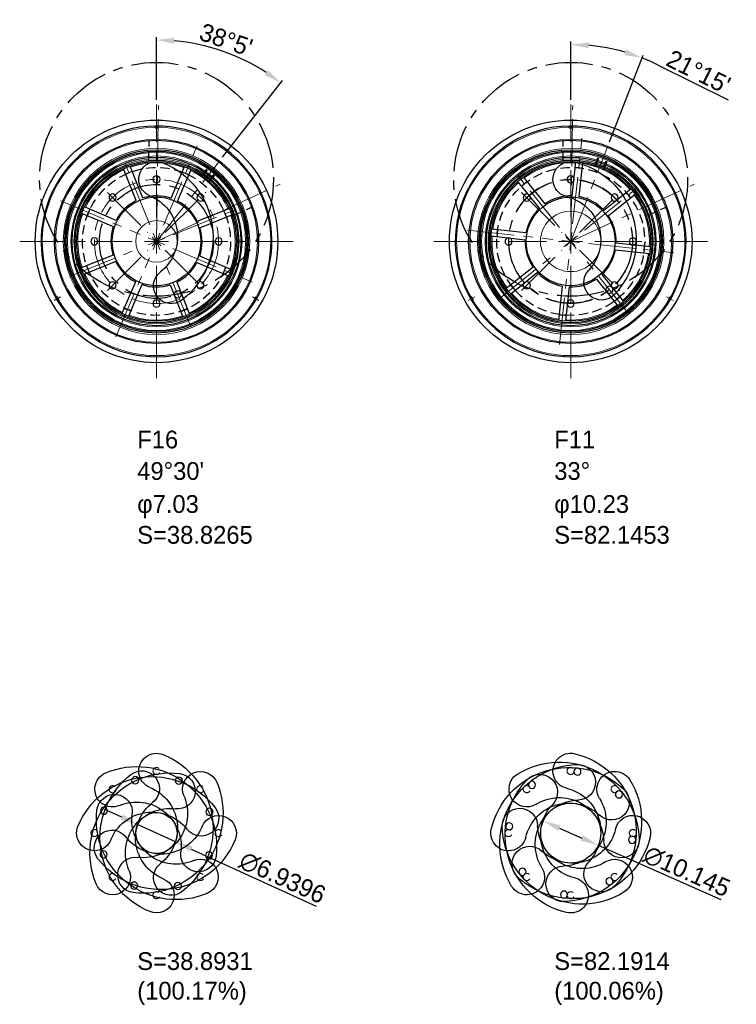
# Model space of a CAD drawing. Header units: millimetres. Extents: x -843 to 0, y -321 to 328.
# Tile 4 of 6: x -633 to -512, y -129 to 37. Entities that reach past the tile are written whole.
import ezdxf

# ---------------------------------------------------------------- set-up
doc = ezdxf.new("R2010")
doc.units = ezdxf.units.MM
doc.header["$LTSCALE"] = 0.25
doc.linetypes.add('CENTER', pattern=[50.8, 31.75, -6.35, 6.35, -6.35])
doc.linetypes.add('HIDDEN', pattern=[9.525, 6.35, -3.175])
for name, color, linetype, lineweight in [('01_中心線', 1, 'CENTER', 20), ('03_寸法・文字', 2, 'Continuous', 20), ('THV20-80-M6_絞りﾊﾞｰﾚﾙ', 7, 'Continuous', 30), ('THV20-80-M8_絞り菊座ﾘﾝｸﾞ', 30, 'Continuous', 30), ('画層1', 7, 'Continuous', 30), ('絞り羽根', 4, 'Continuous', 30)]:
    doc.layers.add(name, color=color, linetype=linetype, lineweight=lineweight)
doc.styles.add('VS Standard', font='txt', dxfattribs={"height": 3})
doc.dimstyles.new('VS Standard x1', dxfattribs={"dimtxt": 3, "dimasz": 3, "dimexe": 0.5, "dimexo": 0.8, "dimgap": 0.5, "dimtad": 3, "dimrnd": 0.0001, "dimzin": 9, "dimdsep": 46, "dimtxsty": 'VS Standard', "dimcen": 0, "dimaunit": 1, "dimadec": 0, "dimazin": 2, "dimtfac": 1, "dimtmove": 0, "dimatfit": 2, "dimfxl": 1, "dimtolj": 1, "dimtzin": 0, "dimarcsym": 0})

# ---------------------------------------------------------------- blocks, each defined once
blk = doc.blocks.new('*U100')
at = {"layer": '01_中心線', "color": 0}
for p, q in [((0, 4.1), (0, 23.12)), ((-23.12, 0), (-4.1, 0)), ((4.1, 0), (23.12, 0)), ((0, -23.12), (0, -4.1))]:
    blk.add_line(p, q, dxfattribs=at)
at = {"layer": '01_中心線', "color": 0, "linetype": 'Continuous'}
for p, q in [((0, -2.05), (0, 2.05)), ((-2.05, 0), (2.05, 0))]:
    blk.add_line(p, q, dxfattribs=at)
blk = doc.blocks.new('*U101')
at = {"layer": '01_中心線', "color": 0}
for p, q in [((0, 2.1), (0, 11.78)), ((-11.72, 0), (-2.1, 0)), ((2.1, 0), (11.72, 0)), ((0, -11.72), (0, -2.1))]:
    blk.add_line(p, q, dxfattribs=at)
at = {"layer": '01_中心線', "color": 0, "linetype": 'Continuous'}
for p, q in [((-1.05, 0), (1.05, 0)), ((0, -1.05), (0, 1.05))]:
    blk.add_line(p, q, dxfattribs=at)
blk = doc.blocks.new('*U102')
at = {"layer": 'THV20-80-M6_絞りﾊﾞｰﾚﾙ'}
blk.add_circle((0, 0), 0.6, dxfattribs=at)
blk = doc.blocks.new('*U103')
at = {"layer": 'THV20-80-M6_絞りﾊﾞｰﾚﾙ', "color": 0, "linetype": 'ByBlock', "lineweight": -2}
blk.add_blockref('*U102', (150, 310.5), dxfattribs=at)
for p, rotation in [((142.58, 307.42), 45.00000000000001), ((157.42, 307.42), 315), ((139.5, 300), 90), ((160.5, 300), 270), ((142.58, 292.58), 135), ((157.42, 292.58), 225), ((150, 289.5), 180)]:
    blk.add_blockref('*U102', p, dxfattribs=dict(at, rotation=rotation))
blk = doc.blocks.new('*U104')
at = {"layer": 'THV20-80-M6_絞りﾊﾞｰﾚﾙ'}
for p, q in [((-0.25, -0.15), (-0.25, 0.15)), ((0.25, -0.15), (0.25, 0.15)), ((0.25, -0.15), (-0.25, -0.15))]:
    blk.add_line(p, q, dxfattribs=at)
blk = doc.blocks.new('*U105')
at = {"layer": 'THV20-80-M6_絞りﾊﾞｰﾚﾙ', "color": 0, "linetype": 'ByBlock', "lineweight": -2}
blk.add_blockref('*U104', (150, 319.35), dxfattribs=at)
for p, rotation in [((133.24, 290.33), 120), ((166.76, 290.33), 240)]:
    blk.add_blockref('*U104', p, dxfattribs=dict(at, rotation=rotation))
blk = doc.blocks.new('*U106')
at = {"layer": '01_中心線', "color": 0}
blk.add_line((0.56, 0.32), (-0.56, -0.32), dxfattribs=at)
blk = doc.blocks.new('*U107')
at = {"layer": '01_中心線', "color": 0}
blk.add_line((-0.56, 0.32), (0.56, -0.32), dxfattribs=at)
blk = doc.blocks.new('*U108')
at = {"layer": '01_中心線', "color": 0}
for p, q in [((0, 4.1), (0, 23.12)), ((-23.12, 0), (-4.1, 0)), ((4.1, 0), (23.12, 0)), ((0, -23.12), (0, -4.1))]:
    blk.add_line(p, q, dxfattribs=at)
at = {"layer": '01_中心線', "color": 0, "linetype": 'Continuous'}
for p, q in [((0, -2.05), (0, 2.05)), ((-2.05, 0), (2.05, 0))]:
    blk.add_line(p, q, dxfattribs=at)
blk = doc.blocks.new('*U109')
at = {"layer": '01_中心線', "color": 0}
for p, q in [((0, 2.1), (0, 11.78)), ((-11.72, 0), (-2.1, 0)), ((2.1, 0), (11.72, 0)), ((0, -11.72), (0, -2.1))]:
    blk.add_line(p, q, dxfattribs=at)
at = {"layer": '01_中心線', "color": 0, "linetype": 'Continuous'}
for p, q in [((-1.05, 0), (1.05, 0)), ((0, -1.05), (0, 1.05))]:
    blk.add_line(p, q, dxfattribs=at)
blk = doc.blocks.new('*U110')
at = {"layer": 'THV20-80-M6_絞りﾊﾞｰﾚﾙ'}
blk.add_circle((0, 0), 0.6, dxfattribs=at)
blk = doc.blocks.new('*U111')
at = {"layer": 'THV20-80-M6_絞りﾊﾞｰﾚﾙ', "color": 0, "linetype": 'ByBlock', "lineweight": -2}
blk.add_blockref('*U110', (150, 310.5), dxfattribs=at)
for p, rotation in [((142.58, 307.42), 45.00000000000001), ((157.42, 307.42), 315), ((139.5, 300), 90), ((160.5, 300), 270), ((142.58, 292.58), 135), ((157.42, 292.58), 225), ((150, 289.5), 180)]:
    blk.add_blockref('*U110', p, dxfattribs=dict(at, rotation=rotation))
blk = doc.blocks.new('*U112')
at = {"layer": 'THV20-80-M6_絞りﾊﾞｰﾚﾙ'}
for p, q in [((-0.25, -0.15), (-0.25, 0.15)), ((0.25, -0.15), (0.25, 0.15)), ((0.25, -0.15), (-0.25, -0.15))]:
    blk.add_line(p, q, dxfattribs=at)
blk = doc.blocks.new('*U113')
at = {"layer": 'THV20-80-M6_絞りﾊﾞｰﾚﾙ', "color": 0, "linetype": 'ByBlock', "lineweight": -2}
blk.add_blockref('*U112', (150, 319.35), dxfattribs=at)
for p, rotation in [((133.24, 290.33), 120), ((166.76, 290.33), 240)]:
    blk.add_blockref('*U112', p, dxfattribs=dict(at, rotation=rotation))
blk = doc.blocks.new('*U114')
at = {"layer": '01_中心線', "color": 0}
blk.add_line((0.56, 0.32), (-0.56, -0.32), dxfattribs=at)
blk = doc.blocks.new('*U115')
at = {"layer": '01_中心線', "color": 0}
blk.add_line((-0.56, 0.32), (0.56, -0.32), dxfattribs=at)
blk = doc.blocks.new('*U150')
at = {"layer": 'THV20-80-M8_絞り菊座ﾘﾝｸﾞ'}
for p, q in [((-0.6, -2.91), (-0.6, 2.91)), ((0.6, -2.91), (0.6, 2.91))]:
    blk.add_line(p, q, dxfattribs=at)
blk.add_arc((0, -10.58), 12.5, 87.2487, 92.7513, dxfattribs=at)
blk = doc.blocks.new('*U151')
at = {"layer": 'THV20-80-M8_絞り菊座ﾘﾝｸﾞ', "color": 0, "linetype": 'ByBlock', "lineweight": -2}
blk.add_blockref('*U150', (-150, 310.58), dxfattribs=at)
for p, rotation in [((-157.48, 307.48), 45.00000000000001), ((-142.52, 307.48), 315.0000000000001), ((-160.58, 300), 90), ((-139.42, 300), 270.0000000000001), ((-157.48, 292.52), 135), ((-142.52, 292.52), 225), ((-150, 289.42), 180)]:
    blk.add_blockref('*U150', p, dxfattribs=dict(at, rotation=rotation))
blk = doc.blocks.new('*U152')
at = {"layer": '01_中心線', "color": 0}
for p, q in [((0, 3.01), (0, 17.55)), ((-17.55, 0), (-3.01, 0)), ((3.01, 0), (17.55, 0)), ((0, -17.55), (0, -3.01))]:
    blk.add_line(p, q, dxfattribs=at)
at = {"layer": '01_中心線', "color": 0, "linetype": 'Continuous'}
for p, q in [((-1.505, 0), (1.505, 0)), ((0, -1.505), (0, 1.505))]:
    blk.add_line(p, q, dxfattribs=at)
blk = doc.blocks.new('*U153')
at = {"layer": '01_中心線', "color": 0}
for p, q in [((0, 3.01), (0, 15.55)), ((-15.55, 0), (-3.01, 0)), ((3.01, 0), (15.71, 0)), ((0, -15.55), (0, -3.01))]:
    blk.add_line(p, q, dxfattribs=at)
at = {"layer": '01_中心線', "color": 0, "linetype": 'Continuous'}
for p, q in [((-1.5, 0), (1.5, 0)), ((0, -1.5), (0, 1.5))]:
    blk.add_line(p, q, dxfattribs=at)
blk = doc.blocks.new('*U154')
at = {"layer": 'THV20-80-M8_絞り菊座ﾘﾝｸﾞ'}
for p, q in [((-0.6, -2.91), (-0.6, 2.91)), ((0.6, -2.91), (0.6, 2.91))]:
    blk.add_line(p, q, dxfattribs=at)
blk.add_arc((0, -10.58), 12.5, 87.2487, 92.7513, dxfattribs=at)
blk = doc.blocks.new('*U155')
at = {"layer": 'THV20-80-M8_絞り菊座ﾘﾝｸﾞ', "color": 0, "linetype": 'ByBlock', "lineweight": -2}
blk.add_blockref('*U154', (-150, 310.58), dxfattribs=at)
for p, rotation in [((-157.48, 307.48), 45.00000000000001), ((-142.52, 307.48), 315.0000000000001), ((-160.58, 300), 90), ((-139.42, 300), 270.0000000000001), ((-157.48, 292.52), 135), ((-142.52, 292.52), 225), ((-150, 289.42), 180)]:
    blk.add_blockref('*U154', p, dxfattribs=dict(at, rotation=rotation))
blk = doc.blocks.new('*U156')
at = {"layer": '01_中心線', "color": 0}
for p, q in [((0, 3.01), (0, 17.55)), ((-17.55, 0), (-3.01, 0)), ((3.01, 0), (17.55, 0)), ((0, -17.55), (0, -3.01))]:
    blk.add_line(p, q, dxfattribs=at)
at = {"layer": '01_中心線', "color": 0, "linetype": 'Continuous'}
for p, q in [((-1.505, 0), (1.505, 0)), ((0, -1.505), (0, 1.505))]:
    blk.add_line(p, q, dxfattribs=at)
blk = doc.blocks.new('*U157')
at = {"layer": '01_中心線', "color": 0}
for p, q in [((0, 3.01), (0, 15.55)), ((-15.55, 0), (-3.01, 0)), ((3.01, 0), (15.71, 0)), ((0, -15.55), (0, -3.01))]:
    blk.add_line(p, q, dxfattribs=at)
at = {"layer": '01_中心線', "color": 0, "linetype": 'Continuous'}
for p, q in [((-1.5, 0), (1.5, 0)), ((0, -1.5), (0, 1.5))]:
    blk.add_line(p, q, dxfattribs=at)
blk = doc.blocks.new('*U141')
at = {"layer": '絞り羽根', "color": 3, "linetype": 'HIDDEN', "lineweight": 20}
blk.add_circle((0, 10.5), 0.6, dxfattribs=at)
at = {"layer": '絞り羽根', "color": 0}
blk.add_circle((-10.65, -6.15), 0.6, dxfattribs=at)
for centre, radius, start, end in [((0, 0), 13.5, 90, 210), ((0, 10.5), 3, 270, 90), ((0, 0), 7.5, 90, 210), ((-9.09, -5.25), 3, 210, 30)]:
    blk.add_arc(centre, radius, start, end, dxfattribs=at)
blk = doc.blocks.new('*U194')
at = {"layer": '絞り羽根', "xscale": -1, "rotation": 340.4347537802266}
blk.add_blockref('*U141', (-5.83, -0.72), dxfattribs=at)
blk = doc.blocks.new('*U195')
at = {"layer": '画層1', "color": 0, "linetype": 'ByBlock', "lineweight": -2}
blk.add_blockref('*U194', (-537.69, 1.32), dxfattribs=at)
blk = doc.blocks.new('*U193')
at = {"layer": '画層1', "rotation": 357.0792739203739}
blk.add_blockref('*U195', (536.92, -28.72), dxfattribs=at)
blk = doc.blocks.new('*U192')
at = {"layer": '03_寸法・文字', "color": 0, "linetype": 'ByBlock', "lineweight": -2}
blk.add_blockref('*U193', (-538.16, 1.22), dxfattribs=at)
blk = doc.blocks.new('*U190')
at = {"layer": '03_寸法・文字', "rotation": 0.0774175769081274}
blk.add_blockref('*U192', (538.16, -0.49), dxfattribs=at)
blk = doc.blocks.new('*U191')
at = {"layer": '03_寸法・文字', "color": 0, "linetype": 'ByBlock', "lineweight": -2}
blk.add_blockref('*U190', (-538.15, 1.22), dxfattribs=at)
blk = doc.blocks.new('*U188')
at = {"layer": '03_寸法・文字', "rotation": 359.9242308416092}
blk.add_blockref('*U191', (538.15, -1.93), dxfattribs=at)
blk = doc.blocks.new('*U189')
at = {"layer": '03_寸法・文字', "color": 0, "linetype": 'ByBlock', "lineweight": -2}
blk.add_blockref('*U188', (-538.16, 1.22), dxfattribs=at)
blk = doc.blocks.new('*U186')
at = {"layer": '03_寸法・文字', "rotation": 359.8920747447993}
blk.add_blockref('*U189', (538.16, -2.23), dxfattribs=at)
blk = doc.blocks.new('*U187')
at = {"layer": '03_寸法・文字', "color": 0, "linetype": 'ByBlock', "lineweight": -2}
blk.add_blockref('*U186', (-538.18, 1.21), dxfattribs=at)
blk = doc.blocks.new('*U184')
at = {"layer": '03_寸法・文字', "rotation": 9.316255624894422}
blk.add_blockref('*U187', (531.28, 85.93), dxfattribs=at)
blk = doc.blocks.new('*U185')
at = {"layer": '03_寸法・文字', "color": 0, "linetype": 'ByBlock', "lineweight": -2}
blk.add_blockref('*U184', (-536.7, 1.63), dxfattribs=at)
blk = doc.blocks.new('*U218')
at = {"layer": '絞り羽根', "xscale": -1, "rotation": 340.4347537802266}
blk.add_blockref('*U141', (-5.83, -0.72), dxfattribs=at)
blk = doc.blocks.new('*U219')
at = {"layer": '画層1', "color": 0, "linetype": 'ByBlock', "lineweight": -2}
blk.add_blockref('*U218', (-537.69, 1.32), dxfattribs=at)
blk = doc.blocks.new('*U215')
at = {"layer": '画層1', "rotation": 357.0792739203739}
blk.add_blockref('*U219', (536.92, -28.72), dxfattribs=at)
blk = doc.blocks.new('*U214')
at = {"layer": '03_寸法・文字', "color": 0, "linetype": 'ByBlock', "lineweight": -2}
blk.add_blockref('*U215', (-538.16, 1.22), dxfattribs=at)
blk = doc.blocks.new('*U210')
at = {"layer": '03_寸法・文字', "rotation": 0.0774175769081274}
blk.add_blockref('*U214', (538.16, -0.49), dxfattribs=at)
blk = doc.blocks.new('*U211')
at = {"layer": '03_寸法・文字', "color": 0, "linetype": 'ByBlock', "lineweight": -2}
blk.add_blockref('*U210', (-538.15, 1.22), dxfattribs=at)
blk = doc.blocks.new('*U206')
at = {"layer": '03_寸法・文字', "rotation": 359.9242308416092}
blk.add_blockref('*U211', (538.15, -1.93), dxfattribs=at)
blk = doc.blocks.new('*U207')
at = {"layer": '03_寸法・文字', "color": 0, "linetype": 'ByBlock', "lineweight": -2}
blk.add_blockref('*U206', (-538.16, 1.22), dxfattribs=at)
blk = doc.blocks.new('*U202')
at = {"layer": '03_寸法・文字', "rotation": 359.8920747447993}
blk.add_blockref('*U207', (538.16, -2.23), dxfattribs=at)
blk = doc.blocks.new('*U203')
at = {"layer": '03_寸法・文字', "color": 0, "linetype": 'ByBlock', "lineweight": -2}
blk.add_blockref('*U202', (-538.18, 1.21), dxfattribs=at)
blk = doc.blocks.new('*U198')
at = {"layer": '03_寸法・文字', "rotation": 9.316255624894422}
blk.add_blockref('*U203', (531.28, 85.93), dxfattribs=at)
blk = doc.blocks.new('*U199')
at = {"layer": '03_寸法・文字', "color": 0, "linetype": 'ByBlock', "lineweight": -2}
for p, rotation in [((-538.82, 3.49), 45.00000000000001), ((-543.49, 1.18), 135), ((-536.51, -1.18), 314.9999999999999), ((-541.18, -3.49), 225), ((-541.63, 3.3), 90), ((-543.3, -1.63), 180), ((-538.37, -3.3), 269.9999999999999)]:
    blk.add_blockref('*U198', p, dxfattribs=dict(at, rotation=rotation))
blk.add_blockref('*U198', (-536.7, 1.63), dxfattribs=at)
blk = doc.blocks.new('*U288')
at = {"layer": '絞り羽根', "xscale": -1, "rotation": 332.3349229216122}
blk.add_blockref('*U141', (-5.87, 0.11), dxfattribs=at)
blk = doc.blocks.new('*U289')
at = {"layer": '画層1', "color": 0, "linetype": 'ByBlock', "lineweight": -2}
blk.add_blockref('*U288', (-609.01, 1.09), dxfattribs=at)
blk = doc.blocks.new('*U287')
at = {"layer": '画層1', "rotation": 359.1315942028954}
blk.add_blockref('*U289', (608.92, -10.32), dxfattribs=at)
blk = doc.blocks.new('*U286')
at = {"layer": '03_寸法・文字', "color": 0, "linetype": 'ByBlock', "lineweight": -2}
blk.add_blockref('*U287', (-609.15, 1.07), dxfattribs=at)
blk = doc.blocks.new('*U284')
at = {"layer": '03_寸法・文字', "rotation": 0.1032273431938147}
blk.add_blockref('*U286', (609.15, 0.02), dxfattribs=at)
blk = doc.blocks.new('*U285')
at = {"layer": '03_寸法・文字', "color": 0, "linetype": 'ByBlock', "lineweight": -2}
blk.add_blockref('*U284', (-609.13, 1.08), dxfattribs=at)
blk = doc.blocks.new('*U282')
at = {"layer": '03_寸法・文字', "rotation": 359.929689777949}
blk.add_blockref('*U285', (609.13, -1.82), dxfattribs=at)
blk = doc.blocks.new('*U283')
at = {"layer": '03_寸法・文字', "color": 0, "linetype": 'ByBlock', "lineweight": -2}
blk.add_blockref('*U282', (-609.14, 1.07), dxfattribs=at)
blk = doc.blocks.new('*U280')
at = {"layer": '03_寸法・文字', "rotation": 359.9098997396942}
blk.add_blockref('*U283', (609.14, -2.03), dxfattribs=at)
blk = doc.blocks.new('*U281')
at = {"layer": '03_寸法・文字', "color": 0, "linetype": 'ByBlock', "lineweight": -2}
blk.add_blockref('*U280', (-609.16, 1.07), dxfattribs=at)
blk = doc.blocks.new('*U278')
at = {"layer": '03_寸法・文字', "rotation": 0.0870426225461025}
blk.add_blockref('*U281', (609.16, -0.15), dxfattribs=at)
blk = doc.blocks.new('*U279')
at = {"layer": '03_寸法・文字', "color": 0, "linetype": 'ByBlock', "lineweight": -2}
blk.add_blockref('*U278', (-609.14, 1.07), dxfattribs=at)
blk = doc.blocks.new('*U276')
at = {"layer": '03_寸法・文字', "rotation": 359.9357878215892}
blk.add_blockref('*U279', (609.14, -1.76), dxfattribs=at)
blk = doc.blocks.new('*U277')
at = {"layer": '03_寸法・文字', "color": 0, "linetype": 'ByBlock', "lineweight": -2}
blk.add_blockref('*U276', (-609.15, 1.07), dxfattribs=at)
blk = doc.blocks.new('*U275')
at = {"layer": '03_寸法・文字', "rotation": 6.546219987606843}
blk.add_blockref('*U277', (605.31, 68.38), dxfattribs=at)
blk = doc.blocks.new('*U274')
at = {"layer": '03_寸法・文字', "color": 0, "linetype": 'ByBlock', "lineweight": -2}
blk.add_blockref('*U275', (-608.09, 1.23), dxfattribs=at)
blk = doc.blocks.new('*U272')
at = {"layer": '03_寸法・文字', "rotation": 359.9094417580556}
blk.add_blockref('*U274', (608.08, -2.19), dxfattribs=at)
blk = doc.blocks.new('*U273')
at = {"layer": '絞り羽根', "color": 0, "linetype": 'ByBlock', "lineweight": -2}
blk.add_blockref('*U272', (-608.1, 1.23), dxfattribs=at)
blk = doc.blocks.new('*U270')
at = {"layer": '絞り羽根', "rotation": 359.9349698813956}
blk.add_blockref('*U273', (608.1, -1.92), dxfattribs=at)
blk = doc.blocks.new('*U271')
at = {"layer": '絞り羽根', "color": 0, "linetype": 'ByBlock', "lineweight": -2}
blk.add_blockref('*U270', (-608.11, 1.23), dxfattribs=at)
blk = doc.blocks.new('*U268')
at = {"layer": '絞り羽根', "rotation": 0.0481334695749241}
blk.add_blockref('*U271', (608.11, -0.71), dxfattribs=at)
blk = doc.blocks.new('*U269')
at = {"layer": '絞り羽根', "color": 0, "linetype": 'ByBlock', "lineweight": -2}
blk.add_blockref('*U268', (-608.1, 1.23), dxfattribs=at)
blk = doc.blocks.new('*U310')
at = {"layer": '絞り羽根', "xscale": -1, "rotation": 332.3349229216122}
blk.add_blockref('*U141', (-5.87, 0.11), dxfattribs=at)
blk = doc.blocks.new('*U311')
at = {"layer": '画層1', "color": 0, "linetype": 'ByBlock', "lineweight": -2}
blk.add_blockref('*U310', (-609.01, 1.09), dxfattribs=at)
blk = doc.blocks.new('*U309')
at = {"layer": '画層1', "rotation": 359.1315942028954}
blk.add_blockref('*U311', (608.92, -10.32), dxfattribs=at)
blk = doc.blocks.new('*U308')
at = {"layer": '03_寸法・文字', "color": 0, "linetype": 'ByBlock', "lineweight": -2}
blk.add_blockref('*U309', (-609.15, 1.07), dxfattribs=at)
blk = doc.blocks.new('*U306')
at = {"layer": '03_寸法・文字', "rotation": 0.1032273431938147}
blk.add_blockref('*U308', (609.15, 0.02), dxfattribs=at)
blk = doc.blocks.new('*U307')
at = {"layer": '03_寸法・文字', "color": 0, "linetype": 'ByBlock', "lineweight": -2}
blk.add_blockref('*U306', (-609.13, 1.08), dxfattribs=at)
blk = doc.blocks.new('*U304')
at = {"layer": '03_寸法・文字', "rotation": 359.929689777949}
blk.add_blockref('*U307', (609.13, -1.82), dxfattribs=at)
blk = doc.blocks.new('*U305')
at = {"layer": '03_寸法・文字', "color": 0, "linetype": 'ByBlock', "lineweight": -2}
blk.add_blockref('*U304', (-609.14, 1.07), dxfattribs=at)
blk = doc.blocks.new('*U302')
at = {"layer": '03_寸法・文字', "rotation": 359.9098997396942}
blk.add_blockref('*U305', (609.14, -2.03), dxfattribs=at)
blk = doc.blocks.new('*U303')
at = {"layer": '03_寸法・文字', "color": 0, "linetype": 'ByBlock', "lineweight": -2}
blk.add_blockref('*U302', (-609.16, 1.07), dxfattribs=at)
blk = doc.blocks.new('*U300')
at = {"layer": '03_寸法・文字', "rotation": 0.0870426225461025}
blk.add_blockref('*U303', (609.16, -0.15), dxfattribs=at)
blk = doc.blocks.new('*U301')
at = {"layer": '03_寸法・文字', "color": 0, "linetype": 'ByBlock', "lineweight": -2}
blk.add_blockref('*U300', (-609.14, 1.07), dxfattribs=at)
blk = doc.blocks.new('*U298')
at = {"layer": '03_寸法・文字', "rotation": 359.9357878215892}
blk.add_blockref('*U301', (609.14, -1.76), dxfattribs=at)
blk = doc.blocks.new('*U299')
at = {"layer": '03_寸法・文字', "color": 0, "linetype": 'ByBlock', "lineweight": -2}
blk.add_blockref('*U298', (-609.15, 1.07), dxfattribs=at)
blk = doc.blocks.new('*U297')
at = {"layer": '03_寸法・文字', "rotation": 6.546219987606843}
blk.add_blockref('*U299', (605.31, 68.38), dxfattribs=at)
blk = doc.blocks.new('*U296')
at = {"layer": '03_寸法・文字', "color": 0, "linetype": 'ByBlock', "lineweight": -2}
blk.add_blockref('*U297', (-608.09, 1.23), dxfattribs=at)
blk = doc.blocks.new('*U294')
at = {"layer": '03_寸法・文字', "rotation": 359.9094417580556}
blk.add_blockref('*U296', (608.08, -2.19), dxfattribs=at)
blk = doc.blocks.new('*U295')
at = {"layer": '絞り羽根', "color": 0, "linetype": 'ByBlock', "lineweight": -2}
blk.add_blockref('*U294', (-608.1, 1.23), dxfattribs=at)
blk = doc.blocks.new('*U292')
at = {"layer": '絞り羽根', "rotation": 359.9349698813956}
blk.add_blockref('*U295', (608.1, -1.92), dxfattribs=at)
blk = doc.blocks.new('*U293')
at = {"layer": '絞り羽根', "color": 0, "linetype": 'ByBlock', "lineweight": -2}
blk.add_blockref('*U292', (-608.11, 1.23), dxfattribs=at)
blk = doc.blocks.new('*U290')
at = {"layer": '絞り羽根', "rotation": 0.0481334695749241}
blk.add_blockref('*U293', (608.11, -0.71), dxfattribs=at)
blk = doc.blocks.new('*U291')
at = {"layer": '絞り羽根', "color": 0, "linetype": 'ByBlock', "lineweight": -2}
for p, rotation in [((-609.53, 2.21), 45), ((-612.21, 0.47), 135), ((-607.79, -0.47), 314.9999999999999), ((-610.47, -2.21), 225), ((-611.23, 1.9), 90.00000000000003), ((-611.9, -1.23), 180), ((-608.77, -1.9), 269.9999999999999)]:
    blk.add_blockref('*U290', p, dxfattribs=dict(at, rotation=rotation))
blk.add_blockref('*U290', (-608.1, 1.23), dxfattribs=at)
blk = doc.blocks.new('*D313')
at = {"layer": '03_寸法・文字', "color": 0, "lineweight": -2}
for p, q in [((-540, 23.92), (-540, 33.78)), ((-533.46, 16.84), (-527.76, 31.48)), ((-525.2, 29.81), (-513.38, 23.94))]:
    blk.add_line(p, q, dxfattribs=at)
for start, end in [(73.9248, 84.8332), (63.5912, 68.758)]:
    blk.add_arc((-540, 0), 33.28, start, end, dxfattribs=at)
at = {"layer": '03_寸法・文字', "color": 0}
for points in [[(-537.03, 32.64), (-536.98, 33.64), (-540, 33.28)], [(-530.63, 32.45), (-530.95, 31.5), (-527.94, 31.02)]]:
    blk.add_solid(points, dxfattribs=at)
at = {"layer": 'Defpoints', "color": 0}
for p in [(-535.9, 33.02), (-540, 23.12), (-533.75, 16.09), (-540, 4.1), (-540, 0)]:
    blk.add_point(p, dxfattribs=at)
at = {"layer": '03_寸法・文字', "color": 0, "insert": (-518.4, 28.66), "char_height": 3, "attachment_point": 5, "rotation": 333.5912, "style": 'VS Standard'}
blk.add_mtext("\\A1;21°15'", dxfattribs=at)
blk = doc.blocks.new('*D314')
at = {"layer": '03_寸法・文字', "color": 0, "lineweight": -2}
for p, q in [((-610, 23.92), (-610, 34.54)), ((-598.86, 14.22), (-588.69, 27.19))]:
    blk.add_line(p, q, dxfattribs=at)
blk.add_arc((-610, 0), 34.04, 56.9685, 84.9491, dxfattribs=at)
at = {"layer": '03_寸法・文字', "color": 0}
for points in [[(-607.02, 33.41), (-606.98, 34.41), (-610, 34.04)], [(-591.15, 28.95), (-591.73, 28.13), (-589, 26.8)]]:
    blk.add_solid(points, dxfattribs=at)
at = {"layer": 'Defpoints', "color": 0}
for p in [(-595.4, 30.75), (-610, 23.12), (-599.35, 13.59), (-610, 4.1), (-610, 0)]:
    blk.add_point(p, dxfattribs=at)
at = {"layer": '03_寸法・文字', "color": 0, "insert": (-598.24, 34.07), "char_height": 3, "attachment_point": 5, "rotation": 340.9588, "style": 'VS Standard'}
blk.add_mtext("\\A1;38°5'", dxfattribs=at)
blk = doc.blocks.new('*D320')
at = {"layer": '03_寸法・文字', "color": 0, "lineweight": -2}
for p, q in [((-541.9, -99.16), (-538.1, -100.84)), ((-535.36, -102.05), (-514.65, -111.21))]:
    blk.add_line(p, q, dxfattribs=at)
at = {"layer": '03_寸法・文字', "color": 0}
for points in [[(-541.69, -98.7), (-542.1, -99.62), (-544.64, -97.95)], [(-537.9, -100.38), (-538.31, -101.3), (-535.36, -102.05)]]:
    blk.add_solid(points, dxfattribs=at)
at = {"layer": 'Defpoints', "color": 0}
for p in [(-544.64, -97.95), (-535.36, -102.05)]:
    blk.add_point(p, dxfattribs=at)
at = {"layer": '03_寸法・文字', "color": 0, "insert": (-520.39, -106.48), "char_height": 3, "attachment_point": 5, "rotation": 336.1399, "style": 'VS Standard'}
blk.add_mtext('\\A1;∅10.145', dxfattribs=at)
blk = doc.blocks.new('*D321')
at = {"layer": '03_寸法・文字', "color": 0, "lineweight": -2}
for p, q in [((-615.88, -97.31), (-618.61, -96.06)), ((-613.15, -98.56), (-606.85, -101.44)), ((-604.12, -102.69), (-583.02, -112.35))]:
    blk.add_line(p, q, dxfattribs=at)
at = {"layer": '03_寸法・文字', "color": 0}
for points in [[(-615.67, -96.85), (-616.09, -97.76), (-613.15, -98.56)], [(-603.91, -102.24), (-604.33, -103.15), (-606.85, -101.44)]]:
    blk.add_solid(points, dxfattribs=at)
at = {"layer": 'Defpoints', "color": 0}
for p in [(-613.15, -98.56), (-606.85, -101.44)]:
    blk.add_point(p, dxfattribs=at)
at = {"layer": '03_寸法・文字', "color": 0, "insert": (-588.71, -107.55), "char_height": 3, "attachment_point": 5, "rotation": 335.3954, "style": 'VS Standard'}
blk.add_mtext('\\A1;∅6.9396', dxfattribs=at)

msp = doc.modelspace()

# ---------------------------------------------------------------- linework, layer by layer
at = {"layer": '01_中心線'}
for p, q in [((-610, 0), (-609.6655, 22.99757)), ((-540, 0), (-539.6655, 22.99757)), ((-540, 0), (-533.74514, 16.09097)), ((-610, 0), (-599.35173, 13.58886)), ((-610, 0), (-589.12675, 9.65957)), ((-540, 0), (-519.12675, 9.65957))]:
    msp.add_line(p, q, dxfattribs=at)
for centre in [(-610, 0), (-540, 0)]:
    msp.add_circle(centre, 10.5, dxfattribs=at)
at = {"layer": '03_寸法・文字'}
for centre, radius in [((-540, 0), 5.11), ((-610, 0), 3.52)]:
    msp.add_circle(centre, radius, dxfattribs=at)
at = {"layer": 'THV20-80-M6_絞りﾊﾞｰﾚﾙ', "color": 3, "linetype": 'HIDDEN'}
for p, q in [((-611.30106, 13.68831), (-611.24992, 17.20466)), ((-541.30106, 13.68831), (-541.24992, 17.20466)), ((-596.96593, 4.37898), (-593.77439, 5.85593)), ((-526.96593, 4.37898), (-523.77439, 5.85593))]:
    msp.add_line(p, q, dxfattribs=at)
at = {"layer": 'THV20-80-M6_絞りﾊﾞｰﾚﾙ'}
for centre, radius in [((-610, 0), 20.5), ((-540, 0), 20.5), ((-610, 0), 17.25), ((-540, 0), 17.25), ((-610, 0), 15.5), ((-610, 0), 15.25), ((-540, 0), 15.5), ((-540, 0), 15.25), ((-610, 0), 14.25), ((-610, 0), 13.75), ((-540, 0), 14.25), ((-540, 0), 13.75), ((-610, 0), 7.5), ((-540, 0), 7.5)]:
    msp.add_circle(centre, radius, dxfattribs=at)
at = {"layer": 'THV20-80-M6_絞りﾊﾞｰﾚﾙ', "lineweight": 9}
for centre, radius in [((-610, 0), 17.05), ((-540, 0), 17.05), ((-610, 0), 15.45), ((-540, 0), 15.45), ((-610, 0), 14.45), ((-610, 0), 13.95), ((-540, 0), 14.45), ((-540, 0), 13.95)]:
    msp.add_circle(centre, radius, dxfattribs=at)
at = {"layer": 'THV20-80-M6_絞りﾊﾞｰﾚﾙ', "lineweight": 20}
for centre in [(-610, 0), (-540, 0)]:
    msp.add_circle(centre, 15.75, dxfattribs=at)
at = {"layer": 'THV20-80-M6_絞りﾊﾞｰﾚﾙ'}
for centre, start, end in [((-610, 0), 90.7345814, 210.7345814), ((-610, 0), 330.7345814, 90.7345814), ((-540, 0), 90.7345814, 210.7345814), ((-540, 0), 330.7345814, 90.7345814), ((-610, 0), 210.7345814, 330.7345814), ((-540, 0), 210.7345814, 330.7345814)]:
    msp.add_arc(centre, 19.5, start, end, dxfattribs=at)
at = {"layer": 'THV20-80-M6_絞りﾊﾞｰﾚﾙ', "lineweight": 9}
for centre, start, end in [((-610, 0), 90.7421941, 209.2578059), ((-610, 0), 330.7421941, 89.2578059), ((-540, 0), 90.7421941, 209.2578059), ((-540, 0), 330.7421941, 89.2578059), ((-610, 0), 210.7421941, 329.2578059), ((-540, 0), 210.7421941, 329.2578059)]:
    msp.add_arc(centre, 19.3, start, end, dxfattribs=at)
at = {"layer": 'THV20-80-M8_絞り菊座ﾘﾝｸﾞ', "color": 3, "linetype": 'HIDDEN'}
for p, q in [((-535.9834, 12.679), (-535.27564, 14.49975)), ((-535.81665, 12.62496), (-535.10972, 14.44464)), ((-534.55837, 12.13584), (-533.85072, 13.95524)), ((-534.3989, 12.06307), (-533.69114, 13.88383)), ((-602.48247, 10.97164), (-601.27758, 12.50927)), ((-602.33853, 10.87161), (-601.13474, 12.40845)), ((-601.27591, 10.03894), (-600.07152, 11.57531)), ((-601.14436, 9.92309), (-599.93947, 11.46072))]:
    msp.add_line(p, q, dxfattribs=at)
at = {"layer": 'THV20-80-M8_絞り菊座ﾘﾝｸﾞ'}
for centre, radius in [((-610, 0), 15.25), ((-540, 0), 15.25), ((-610, 0), 13.5), ((-540, 0), 13.5)]:
    msp.add_circle(centre, radius, dxfattribs=at)
at = {"layer": 'THV20-80-M8_絞り菊座ﾘﾝｸﾞ', "lineweight": 9}
for centre in [(-610, 0), (-540, 0)]:
    msp.add_circle(centre, 15.05, dxfattribs=at)
at = {"layer": 'THV20-80-M8_絞り菊座ﾘﾝｸﾞ', "color": 3, "linetype": 'HIDDEN'}
for centre in [(-610, 0), (-540, 0)]:
    msp.add_circle(centre, 12.5, dxfattribs=at)
at = {"layer": 'THV20-80-M8_絞り菊座ﾘﾝｸﾞ', "color": 7, "linetype": 'CENTER'}
for centre, radius in [((-540, 0), 10.45298), ((-610, 0), 9.63232)]:
    msp.add_circle(centre, radius, dxfattribs=at)
at = {"layer": 'THV20-80-M8_絞り菊座ﾘﾝｸﾞ', "lineweight": 9}
for centre, start, end in [((-610, 0), 114.5033017, 154.3320026), ((-610, 0), 69.5033017, 109.3320026), ((-610, 0), 24.5033017, 64.3320026), ((-540, 0), 86.3436235, 126.1723244), ((-540, 0), 41.3436235, 81.1723244), ((-540, 0), 131.3436235, 171.1723244), ((-540, 0), 356.3436235, 36.1723244), ((-610, 0), 159.5033017, 199.3320026), ((-610, 0), 339.5033017, 19.3320026), ((-540, 0), 176.3436235, 216.1723244), ((-540, 0), 311.3436235, 351.1723244), ((-610, 0), 204.5033017, 244.3320026), ((-610, 0), 294.5033017, 334.3320026), ((-540, 0), 221.3436235, 261.1723244), ((-540, 0), 266.3436235, 306.1723244), ((-610, 0), 249.5033017, 289.3320026)]:
    msp.add_arc(centre, 13.3, start, end, dxfattribs=at)
at = {"layer": 'THV20-80-M8_絞り菊座ﾘﾝｸﾞ'}
for centre, start, end in [((-610, 0), 116.3867888, 152.4485155), ((-610, 0), 71.3867888, 107.4485155), ((-610, 0), 26.3867888, 62.4485155), ((-540, 0), 88.2271106, 124.2888373), ((-540, 0), 43.2271106, 79.2888373), ((-540, 0), 133.2271106, 169.2888373), ((-540, 0), 358.2271106, 34.2888373), ((-610, 0), 161.3867888, 197.4485155), ((-610, 0), 341.3867888, 17.4485155), ((-540, 0), 178.2271106, 214.2888373), ((-540, 0), 313.2271106, 349.2888373), ((-610, 0), 206.3867888, 242.4485155), ((-610, 0), 296.3867888, 332.4485155), ((-540, 0), 223.2271106, 259.2888373), ((-540, 0), 268.2271106, 304.2888373), ((-610, 0), 251.3867888, 287.4485155)]:
    msp.add_arc(centre, 7.7, start, end, dxfattribs=at)
at = {"layer": '画層1', "linetype": 'CENTER'}
for centre in [(-610, 10.5), (-540, 10.5)]:
    msp.add_circle(centre, 19.76588, dxfattribs=at)
at = {"layer": '絞り羽根', "color": 1}
for centre, radius in [((-540, -100), 5.07249), ((-610, -100), 3.46979)]:
    msp.add_circle(centre, radius, dxfattribs=at)

# ---------------------------------------------------------------- block references
at = {"layer": '01_中心線'}
for name, p in [('*U108', (-610, 0)), ('*U100', (-540, 0)), ('*U114', (-626.7569, -9.6746)), ('*U115', (-593.2431, -9.6746)), ('*U106', (-556.7569, -9.6746)), ('*U107', (-523.2431, -9.6746))]:
    msp.add_blockref(name, p, dxfattribs=at)
for name, p, rotation in [('*U156', (-610, 0), 336.9176521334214), ('*U153', (-540, 0), 38.75797393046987), ('*U157', (-610, 0), 21.9176521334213), ('*U152', (-540, 0), 353.7579739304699), ('*U109', (-610, 0), 315), ('*U101', (-540, 0), 315)]:
    msp.add_blockref(name, p, dxfattribs=dict(at, rotation=rotation))
at = {"layer": '03_寸法・文字'}
for name, p in [('*U185', (0, 0)), ('*U199', (0, -100))]:
    msp.add_blockref(name, p, dxfattribs=at)
at = {"layer": 'THV20-80-M6_絞りﾊﾞｰﾚﾙ', "xscale": -1}
for name, p in [('*U113', (-460, -300)), ('*U105', (-390, -300)), ('*U111', (-460, -300)), ('*U103', (-390, -300))]:
    msp.add_blockref(name, p, dxfattribs=at)
at = {"layer": 'THV20-80-M8_絞り菊座ﾘﾝｸﾞ'}
for name, p, rotation in [('*U155', (-589.62476, -334.79076), 336.9176521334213), ('*U151', (-423.50784, -314.53072), 353.7579739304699)]:
    msp.add_blockref(name, p, dxfattribs=dict(at, rotation=rotation))
at = {"layer": '絞り羽根'}
for name, p in [('*U269', (0, 0)), ('*U291', (0, -100))]:
    msp.add_blockref(name, p, dxfattribs=at)

# ---------------------------------------------------------------- texts
at = {"layer": '03_寸法・文字', "char_height": 3, "attachment_point": 1, "style": 'VS Standard'}
for s, insert in [('F16', (-613.25579, -31.97922)), ('F11', (-542.7767, -31.97922)), ("49°30'", (-613.25579, -37.29678)), ('33°', (-542.7767, -37.29678)), ('φ7.03', (-613.25579, -42.8804)), ('φ10.23', (-542.7767, -42.8804)), ('S=38.8265', (-613.25579, -48.09162)), ('S=82.1453', (-542.7767, -48.09162)), ('S=38.8931\\P(100.17%)', (-613.25579, -120.13396)), ('S=82.1914\\P(100.06%)', (-542.7767, -120.13396))]:
    msp.add_mtext(s, dxfattribs=dict(at, insert=insert))

# ---------------------------------------------------------------- dimensions: what is measured, and where the dimension line sits
at = {"layer": '03_寸法・文字'}
for base, line1, line2, picture, middle in [((-595.40447, 30.75443), ((-610, 0), (-599.35173, 13.58886)), ((-610, 4.1), (-610, 23.12)), '*D314', (-598.24135, 34.07003)), ((-535.89783, 33.02499), ((-540, 0), (-533.74514, 16.09097)), ((-540, 4.1), (-540, 23.12)), '*D313', (-518.3986, 28.66214))]:
    dim = msp.add_angular_dim_2l(base=base, line1=line1, line2=line2, dimstyle='VS Standard x1', override={"dimadec": 2}, dxfattribs=at)
    dim.commit()
    dim.dimension.update_dxf_attribs({"geometry": picture, "text_midpoint": middle})
for p1, p2, picture, middle in [((-613.15475, -98.55534), (-606.84525, -101.44466), '*D321', (-589.54613, -109.3665)), ((-544.63897, -97.94815), (-535.36103, -102.05185), '*D320', (-521.20387, -108.31366))]:
    dim = msp.add_diameter_dim_2p(p1=p1, p2=p2, dimstyle='VS Standard x1', override={"dimdec": 4}, dxfattribs=at)
    dim.commit()
    dim.dimension.update_dxf_attribs({"geometry": picture, "text_midpoint": middle, "dimtype": 163})

doc.saveas('drawing.dxf')
